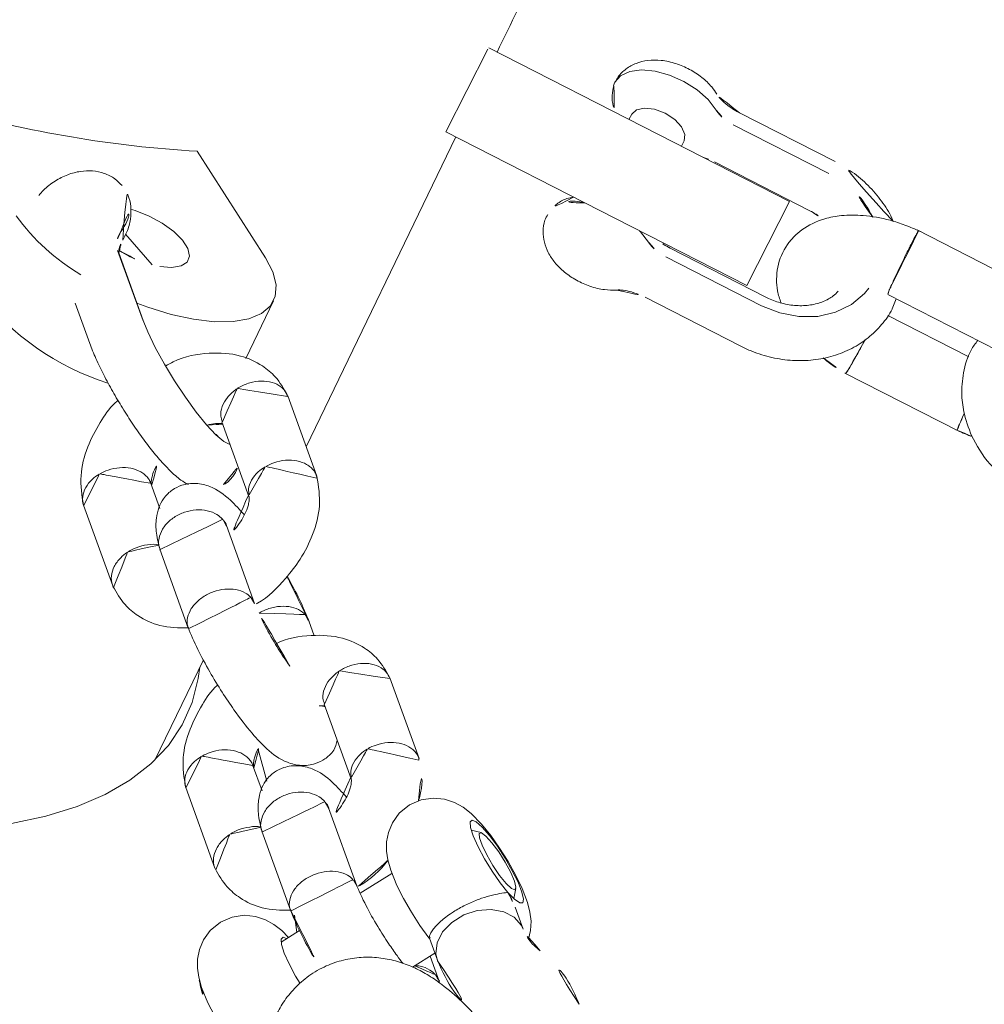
# Model space of a CAD drawing. Extents: x 5459245 to 5462690, y 5971016 to 5972523.
# Tile 115 of 136: x 5462451.6219 to 5462451.7037, y 5972213.2693 to 5972213.3528. Entities that reach past the tile are written whole.
import ezdxf

# ---------------------------------------------------------------- set-up
doc = ezdxf.new("R2010")
doc.units = 0
doc.layers.add('A_MAŁA ARCHITEKTURA', color=195, linetype='CONTINUOUS', lineweight=9)

# ---------------------------------------------------------------- blocks, each defined once
blk = doc.blocks.new('A$C43995eb0')
at = {"layer": 'A_MAŁA ARCHITEKTURA', "linetype": 'Continuous'}
for p, q in [((2171.12, -977.144), (2171.12, -987.994)), ((2184.718, -987.909), (2184.718, -977.059)), ((2177.119, -987.715), (2177.119, -977.246)), ((2178.719, -979.174), (2178.719, -986.907)), ((2178.044, -986.83), (2177.119, -986.906)), ((2239.193, -990.743), (2237.844, -992.189)), ((2237.234, -992.64), (2236.406, -992.86)), ((2246.415, -995), (2244.817, -996.711)), ((2243.486, -997.472), (2244.843, -996.019)), ((2169.123, -996.827), (2169.123, -1005.936)), ((2170.264, -996.827), (2170.264, -1005.936)), ((2173.805, -1005.936), (2173.805, -996.827)), ((2182.034, -996.827), (2182.034, -1005.936)), ((2182.857, -1005.936), (2182.857, -996.827)), ((2186.715, -1005.936), (2186.715, -996.827)), ((2246.325, -997.621), (2244.421, -996.471)), ((2233.517, -997.646), (2233.708, -998.482)), ((2181.894, -998.713), (2173.894, -998.713)), ((2173.894, -998.713), (2173.894, -1011.213)), ((2181.894, -998.713), (2181.894, -1011.213)), ((2240.035, -1002.807), (2242.747, -1004.444)), ((2230.313, -1005.195), (2225.347, -1010.513)), ((2242.34, -1004.974), (2237.523, -1010.133)), ((2248.174, -1007.72), (2246.973, -1008.558)), ((2247.935, -1007.575), (2249.514, -1008.528)), ((2173.894, -1009.027), (2173.386, -1009.027)), ((2229.862, -1014.466), (2234.457, -1009.545)), ((2241.879, -1014.259), (2246.748, -1009.045)), ((2173.894, -1011.213), (2173.894, -1027.392)), ((2181.894, -1011.213), (2181.894, -1027.398)), ((2173.386, -1014.027), (2173.894, -1014.027)), ((2237.905, -1015.806), (2235.855, -1017.703)), ((2238.804, -1015.811), (2237.203, -1017.526)), ((2241.503, -1021.708), (2246.469, -1016.39)), ((2225.073, -1017.853), (2224.153, -1018.838)), ((2212.92, -1023.82), (2207.954, -1029.138)), ((2224.947, -1023.599), (2220.13, -1028.757)), ((2240.623, -1025.092), (2231.172, -1025.306)), ((2211.109, -1025.76), (2181.894, -1026.42)), ((2181.894, -1027.398), (2174.024, -1027.398)), ((2212.468, -1033.091), (2217.063, -1028.17)), ((2224.486, -1032.884), (2229.355, -1027.67)), ((2206.75, -1033.753), (2201.334, -1033.875)), ((2221.411, -1034.436), (2219.809, -1036.151)), ((2224.11, -1040.333), (2229.076, -1035.015)), ((2192.966, -1045.416), (2198.397, -1036.135)), ((2203.545, -1047.593), (2207.715, -1043.128)), ((2207.849, -1042.958), (2203.68, -1047.423)), ((2207.849, -1042.958), (2207.715, -1043.128)), ((2203.296, -1044.432), (2202.007, -1047.615)), ((2209.152, -1048.774), (2211.646, -1046.104))]:
    blk.add_line(p, q, dxfattribs=at)
at = {"layer": 'A_MAŁA ARCHITEKTURA', "linetype": 'Continuous', "flags": 128}
for points in [[(2182.857, -996.827), (2182.699, -995.158), (2182.233, -993.572), (2181.483, -992.15), (2180.486, -990.963), (2179.292, -990.069), (2177.962, -989.515), (2177.396, -989.393)], [(2239.732, -989.938), (2238.988, -990.126), (2238.28, -990.453), (2237.645, -990.878), (2237.002, -991.443), (2236.152, -992.386), (2235.413, -993.36), (2234.657, -994.492), (2233.972, -995.645), (2233.366, -996.798), (2232.858, -997.936), (2232.452, -999.15), (2232.292, -999.993), (2232.264, -1000.813), (2232.401, -1001.701), (2232.756, -1002.606), (2233.355, -1003.446), (2234.174, -1004.122), (2235.207, -1004.578), (2236.186, -1004.727), (2237.076, -1004.656), (2237.865, -1004.425), (2238.557, -1004.079), (2239.185, -1003.634), (2239.846, -1003.025), (2240.765, -1001.963), (2241.49, -1000.972), (2242.228, -999.835), (2242.896, -998.68), (2243.479, -997.531), (2243.525, -997.426), (2243.525, -997.426)], [(2244.885, -995.973), (2244.413, -996.373), (2243.534, -996.705), (2242.507, -996.712), (2241.432, -996.392), (2240.414, -995.778), (2239.554, -994.929), (2238.934, -993.929), (2238.617, -992.875), (2238.632, -991.87), (2238.979, -991.014), (2239.117, -990.83)], [(2236.996, -993.312), (2237.262, -992.539), (2237.336, -992.014), (2237.211, -991.785), (2236.899, -991.872), (2236.428, -992.267), (2235.839, -992.934), (2235.185, -993.816), (2234.523, -994.832), (2233.913, -995.894), (2233.409, -996.906), (2233.056, -997.779), (2232.884, -998.436), (2232.91, -998.817), (2233.13, -998.889), (2233.526, -998.645), (2234.063, -998.108), (2234.691, -997.325), (2235.357, -996.365), (2236, -995.314), (2236.563, -994.266), (2236.996, -993.312)], [(2234.986, -996.356), (2234.435, -997.085), (2233.967, -997.572), (2233.644, -997.754), (2233.51, -997.604), (2233.584, -997.144), (2233.855, -996.435), (2234.286, -995.573), (2234.821, -994.675), (2235.385, -993.862), (2235.903, -993.243), (2236.306, -992.903), (2236.538, -992.886), (2236.569, -993.197), (2236.393, -993.791), (2236.036, -994.59), (2235.545, -995.486), (2234.986, -996.356)], [(2249.036, -1008.24), (2249.068, -1008.57), (2249.288, -1008.642), (2249.684, -1008.399), (2250.221, -1007.861), (2250.849, -1007.078), (2251.515, -1006.118), (2251.908, -1005.49)], [(2248.866, -1008.138), (2248.611, -1008.903), (2248.45, -1009.746), (2248.422, -1010.566), (2248.559, -1011.454), (2248.914, -1012.36), (2249.513, -1013.199), (2250.332, -1013.875), (2251.365, -1014.331), (2252.344, -1014.48), (2253.234, -1014.409), (2254.024, -1014.178), (2254.715, -1013.832), (2255.343, -1013.388), (2256.004, -1012.779), (2256.923, -1011.716), (2257.648, -1010.725), (2258.386, -1009.588), (2259.054, -1008.433), (2259.637, -1007.285), (2259.689, -1007.165), (2259.689, -1007.165)], [(2169.812, -1007.8), (2169.34, -1008.815), (2169.032, -1010.025), (2168.908, -1011.341), (2168.978, -1012.671), (2169.237, -1013.919), (2169.666, -1014.996), (2170.235, -1015.825), (2170.904, -1016.348), (2171.623, -1016.527), (2171.921, -1016.496)], [(2181.894, -1008.927), (2181.932, -1008.815), (2182.404, -1007.8)], [(2173.386, -1009.027), (2172.866, -1009.217), (2172.425, -1009.759), (2172.131, -1010.57), (2172.027, -1011.527)], [(2172.027, -1011.527), (2172.131, -1012.483), (2172.425, -1013.294), (2172.866, -1013.836), (2173.386, -1014.027)], [(2231.882, -1025.29), (2232.779, -1024.972), (2234.838, -1024.504), (2236.913, -1024.395), (2238.993, -1024.645), (2241.066, -1025.252), (2243.121, -1026.214), (2245.148, -1027.525), (2247.135, -1029.179), (2249.072, -1031.165), (2250.949, -1033.475)], [(2207.715, -1043.128), (2208.532, -1042.176), (2209.417, -1041.007), (2210.324, -1039.677), (2211.208, -1038.254), (2212.025, -1036.808), (2212.734, -1035.414), (2213.299, -1034.139), (2213.691, -1033.049), (2213.892, -1032.198), (2213.891, -1031.629), (2213.869, -1031.56)], [(2198.397, -1036.135), (2199.174, -1035.045), (2200.025, -1034.3), (2200.925, -1033.922), (2201.846, -1033.922), (2202.76, -1034.3), (2203.639, -1035.045), (2204.457, -1036.135), (2205.188, -1037.535), (2205.811, -1039.204), (2206.306, -1041.09), (2206.659, -1043.137), (2206.771, -1044.114)], [(2199.918, -1048.223), (2199.841, -1047.81), (2199.72, -1046.55), (2199.752, -1045.276), (2199.935, -1044.091), (2200.254, -1043.091), (2200.684, -1042.357), (2201.189, -1041.947), (2201.729, -1041.897), (2202.26, -1042.208), (2202.739, -1042.858), (2203.127, -1043.791)]]:
    blk.add_lwpolyline(points, dxfattribs=at)
at = {"layer": 'A_MAŁA ARCHITEKTURA', "linetype": 'Continuous'}
for centre, radius, start, end in [((2178.545, -996.725), 8.281, 143.7863, 180.70608), ((2166.583, -1006.028), 3.683, 331.25071, 1.43248), ((2179.175, -1006.028), 3.683, 331.25071, 1.43248), ((2250.685, -1006.764), 8.097, 306.84783, 329.53976), ((2184.832, -1013.611), 2.982, 189.94496, 257.86994), ((2192.061, -1046.895), 22.186, 334.50262, 9.55378), ((2193.691, -1046.557), 9.833, 354.90351, 16.33624), ((2102.589, -1085.094), 98.703, 11.21884, 23.70276), ((2201.353, -1051.331), 3.31, 78.89814, 151.37537), ((2202.231, -1046.136), 1.962, 262.95717, 312.03844), ((2188.608, -1048.324), 18.221, 332.95446, 356.54022)]:
    blk.add_arc(centre, radius, start, end, dxfattribs=at)
for points, knots in [([(2177.119, -979.14), (2177.45, -979.196), (2178.445, -979.363), (2180.103, -979.029), (2181.841, -978.321), (2183.417, -977.217), (2184.947, -975.569), (2186.364, -973.007), (2186.646, -970.866), (2186.798, -969.717)], [0, 0, 0, 0, 0.068982, 0.207139, 0.339136, 0.448052, 0.596575, 0.783547, 1, 1, 1, 1]), ([(2184.724, -977.351), (2184.708, -976.883), (2184.69, -976.368), (2184.605, -975.868), (2184.597, -975.821)], [0, 0, 0, 0, 0.906855, 1, 1, 1, 1]), ([(2183.172, -977.329), (2183.362, -977.321), (2183.775, -977.306), (2184.084, -977.287), (2184.23, -977.277), (2184.237, -977.277)], [0, 0, 0, 0, 0.4449209, 0.972132, 1, 1, 1, 1]), ([(2184.707, -977.216), (2184.686, -977.226), (2184.648, -977.245), (2184.389, -977.266), (2184.245, -977.276), (2184.237, -977.277)], [0, 0, 0, 0, 0.537657, 0.976783, 1, 1, 1, 1]), ([(2242.705, -983.602), (2242.167, -984.249), (2240.937, -985.729), (2240.451, -987.558), (2240.178, -988.587)], [0, 0, 0, 0, 0.43689, 1, 1, 1, 1]), ([(2186.715, -996.827), (2186.706, -996.483), (2186.681, -995.541), (2186.41, -994.017), (2185.834, -992.327), (2184.991, -990.777), (2183.913, -989.421), (2182.632, -988.311), (2181.194, -987.475), (2179.656, -986.991), (2178.584, -986.784), (2178.051, -986.829), (2178.044, -986.83)], [0, 0, 0, 0, 0.067339, 0.184734, 0.302491, 0.420348, 0.538013, 0.655054, 0.770996, 0.885516, 0.998621, 1, 1, 1, 1]), ([(2171.114, -987.702), (2171.14, -988.167), (2171.191, -989.08), (2171.475, -990.762), (2172.017, -992.556), (2172.866, -994.204), (2173.984, -995.646), (2175.149, -996.551), (2176.368, -997.052), (2177.625, -997.337), (2178.976, -997.243), (2180.276, -996.728), (2181.157, -996.2), (2181.64, -995.705), (2181.888, -995.451)], [0, 0, 0, 0, 0.069792, 0.136999, 0.258066, 0.361128, 0.445341, 0.577169, 0.628774, 0.68294, 0.810087, 0.871708, 0.934206, 1, 1, 1, 1]), ([(2171.13, -987.837), (2171.157, -987.846), (2171.212, -987.865), (2171.706, -987.883), (2172.331, -987.888), (2173.072, -987.886), (2173.902, -987.876), (2174.924, -987.852), (2175.854, -987.82), (2176.376, -987.793), (2176.6, -987.779), (2176.63, -987.777), (2176.638, -987.776)], [0, 0, 0, 0, 0.123182, 0.254845, 0.386483, 0.451585, 0.583206, 0.714833, 0.846507, 0.978181, 0.994741, 1, 1, 1, 1]), ([(2177.077, -987.714), (2177.086, -987.72), (2177.108, -987.737), (2176.875, -987.759), (2176.675, -987.774), (2176.645, -987.776), (2176.638, -987.776)], [0, 0, 0, 0, 0.33351, 0.905182, 0.97717, 1, 1, 1, 1]), ([(2181.422, -987.676), (2181.575, -987.678), (2182.061, -987.686), (2182.886, -987.711), (2183.683, -987.743), (2184.084, -987.766), (2184.23, -987.776), (2184.237, -987.776)], [0, 0, 0, 0, 0.140983, 0.448179, 0.755523, 0.987726, 1, 1, 1, 1]), ([(2184.708, -987.837), (2184.687, -987.827), (2184.649, -987.809), (2184.389, -987.787), (2184.245, -987.777), (2184.237, -987.776)], [0, 0, 0, 0, 0.5399856, 0.9769002, 1, 1, 1, 1]), ([(2184.426, -990.149), (2184.486, -989.871), (2184.662, -989.048), (2184.701, -988.192), (2184.727, -987.624)], [0, 0, 0, 0, 0.3375462, 1, 1, 1, 1]), ([(2240.173, -988.617), (2240.065, -989.064), (2239.872, -989.861), (2239.36, -990.519), (2239.136, -990.808)], [0, 0, 0, 0, 0.561374, 1, 1, 1, 1]), ([(2171.391, -990.145), (2171.329, -990.213), (2170.892, -990.693), (2170.28, -991.786), (2169.607, -993.385), (2169.199, -995.094), (2169.148, -996.257), (2169.123, -996.827)], [0, 0, 0, 0, 0.039663, 0.279895, 0.52222, 0.766138, 1, 1, 1, 1]), ([(2244.884, -995.974), (2245.498, -995.197), (2246.844, -993.495), (2247.385, -991.429), (2247.678, -990.306)], [0, 0, 0, 0, 0.456597, 1, 1, 1, 1]), ([(2247.981, -989.858), (2247.855, -990.184), (2247.461, -991.207), (2246.902, -992.922), (2246.479, -994.723), (2246.293, -996.367), (2246.293, -997.747), (2246.48, -999.146), (2246.887, -1000.546), (2247.537, -1001.899), (2248.429, -1003.145), (2249.581, -1004.261), (2250.951, -1005.155), (2252.455, -1005.76), (2253.953, -1006.062), (2255.399, -1006.104), (2256.766, -1005.926), (2258.038, -1005.566), (2259.22, -1005.057), (2260.351, -1004.404), (2261.522, -1003.558), (2262.796, -1002.443), (2264.14, -1001.064), (2265.542, -999.445), (2266.918, -997.7), (2268.242, -995.895), (2269.083, -994.656), (2269.469, -994.087)], [0, 0, 0, 0, 0.0267957, 0.0841784, 0.1485793, 0.1870779, 0.2226605, 0.2565406, 0.2898498, 0.3230708, 0.3563578, 0.3897381, 0.4265446, 0.4611932, 0.4940496, 0.5256818, 0.5566081, 0.5874283, 0.6190336, 0.652974, 0.6920683, 0.7415305, 0.7990579, 0.8508729, 0.9049691, 0.9563408, 1, 1, 1, 1]), ([(2178.803, -991.592), (2178.986, -991.644), (2179.446, -991.777), (2180.178, -992.289), (2180.929, -993.098), (2181.53, -994.159), (2181.91, -995.341), (2182.027, -996.257), (2182.033, -996.744), (2182.034, -996.827)], [0, 0, 0, 0, 0.112096, 0.281228, 0.461328, 0.635479, 0.806754, 0.96721, 1, 1, 1, 1]), ([(2236.996, -993.312), (2236.999, -993.309), (2237.107, -993.134), (2237.359, -992.734), (2237.691, -992.407), (2237.879, -992.222)], [0, 0, 0, 0, 0.008823, 0.438185, 1, 1, 1, 1]), ([(2243.432, -997.427), (2243.43, -997.46), (2243.425, -997.567), (2242.886, -997.591), (2241.986, -997.378), (2241.081, -996.97), (2240.26, -996.5), (2239.478, -995.967), (2238.611, -995.233), (2237.891, -994.495), (2237.344, -993.816), (2237.104, -993.458), (2237.014, -993.335), (2236.997, -993.313), (2236.996, -993.312)], [0, 0, 0, 0, 0.053826, 0.176168, 0.29922, 0.405275, 0.442931, 0.53679, 0.630492, 0.728184, 0.837715, 0.96509, 0.998991, 1, 1, 1, 1]), ([(2173.805, -996.827), (2173.807, -996.623), (2173.814, -996.167), (2173.912, -995.728), (2173.966, -995.485)], [0, 0, 0, 0, 0.444646, 1, 1, 1, 1]), ([(2246.137, -997.507), (2246.072, -997.369), (2245.869, -996.937), (2245.843, -996.265), (2245.947, -995.784), (2246.027, -995.589), (2246.031, -995.579)], [0, 0, 0, 0, 0.208553, 0.64936, 0.982396, 1, 1, 1, 1]), ([(2246.362, -995.057), (2246.242, -995.212), (2246.117, -995.376), (2246.035, -995.569), (2246.031, -995.579)], [0, 0, 0, 0, 0.949785, 1, 1, 1, 1]), ([(2246.424, -998.481), (2246.423, -998.484), (2246.328, -998.698), (2246.012, -999.343), (2245.427, -1000.454), (2244.552, -1001.94), (2243.4, -1003.686), (2242.648, -1004.593), (2242.241, -1005.086)], [0, 0, 0, 0, 0.001385, 0.114965, 0.267788, 0.466871, 0.710958, 1, 1, 1, 1]), ([(2233.541, -1003.599), (2233.167, -1003.674), (2231.88, -1003.933), (2230.975, -1004.658), (2230.333, -1005.173)], [0, 0, 0, 0, 0.290143, 1, 1, 1, 1]), ([(2242.291, -1004.837), (2242.258, -1004.815), (2241.369, -1004.2), (2240.259, -1003.799), (2239.217, -1003.615), (2239.208, -1003.613)], [0, 0, 0, 0, 0.036001, 0.991548, 1, 1, 1, 1]), ([(2246.709, -1009.091), (2247.132, -1008.587), (2247.942, -1007.623), (2249.101, -1005.962), (2249.748, -1004.893), (2250.005, -1004.47)], [0, 0, 0, 0, 0.398185, 0.761174, 1, 1, 1, 1]), ([(2230.444, -1005.132), (2230.351, -1005.197), (2230.157, -1005.333), (2229.983, -1005.658), (2229.853, -1006.019), (2229.78, -1006.557), (2229.872, -1007.299), (2230.271, -1008.193), (2230.861, -1008.924), (2231.335, -1009.303), (2231.554, -1009.444), (2231.566, -1009.451)], [0, 0, 0, 0, 0.079078, 0.16535, 0.251615, 0.33788, 0.51229, 0.686719, 0.861213, 0.993031, 1, 1, 1, 1]), ([(2246.76, -1008.979), (2246.721, -1009.039), (2246.551, -1009.304), (2245.995, -1009.539), (2245.177, -1009.622), (2244.419, -1009.431), (2243.837, -1009.151), (2243.422, -1008.882), (2242.907, -1008.454), (2242.364, -1007.803), (2241.959, -1006.932), (2241.854, -1006.14), (2241.945, -1005.68), (2242.016, -1005.495), (2242.019, -1005.486)], [0, 0, 0, 0, 0.034149, 0.150843, 0.267523, 0.384181, 0.441871, 0.499557, 0.557242, 0.673869, 0.79051, 0.907194, 0.99534, 1, 1, 1, 1]), ([(2242.323, -1004.993), (2242.213, -1005.139), (2242.096, -1005.293), (2242.023, -1005.477), (2242.019, -1005.486)], [0, 0, 0, 0, 0.949773, 1, 1, 1, 1]), ([(2169.123, -1005.936), (2169.119, -1006.096), (2169.109, -1006.568), (2168.996, -1007.315), (2168.78, -1008), (2168.64, -1008.257), (2168.581, -1008.365)], [0, 0, 0, 0, 0.15853, 0.47105, 0.776177, 1, 1, 1, 1]), ([(2173.894, -1006.945), (2173.88, -1006.878), (2173.814, -1006.57), (2173.809, -1006.214), (2173.805, -1005.936)], [0, 0, 0, 0, 0.217703, 1, 1, 1, 1]), ([(2182.034, -1005.936), (2182.031, -1006.095), (2182.022, -1006.554), (2181.945, -1006.976), (2181.894, -1007.251)], [0, 0, 0, 0, 0.346752, 1, 1, 1, 1]), ([(2187.258, -1008.365), (2187.218, -1008.294), (2187.105, -1008.096), (2186.907, -1007.558), (2186.746, -1006.783), (2186.725, -1006.212), (2186.715, -1005.936)], [0, 0, 0, 0, 0.154019, 0.432433, 0.72667, 1, 1, 1, 1]), ([(2168.581, -1008.365), (2168.462, -1008.584), (2168.16, -1009.137), (2167.865, -1010.154), (2167.728, -1011.389), (2167.817, -1012.666), (2168.131, -1013.859), (2168.649, -1014.876), (2169.331, -1015.673), (2170.154, -1016.219), (2170.951, -1016.517), (2171.454, -1016.492), (2171.636, -1016.483)], [0, 0, 0, 0, 0.073708, 0.186633, 0.302134, 0.419197, 0.540581, 0.652711, 0.755088, 0.851752, 0.946536, 1, 1, 1, 1]), ([(2184.202, -1016.483), (2184.385, -1016.492), (2184.894, -1016.516), (2185.679, -1016.22), (2186.467, -1015.7), (2187.106, -1014.983), (2187.608, -1014.086), (2187.953, -1013.005), (2188.107, -1011.784), (2188.037, -1010.51), (2187.767, -1009.337), (2187.417, -1008.67), (2187.258, -1008.365)], [0, 0, 0, 0, 0.053823, 0.149819, 0.241475, 0.334861, 0.435242, 0.54535, 0.660751, 0.777574, 0.898397, 1, 1, 1, 1]), ([(2234.333, -1009.587), (2234.202, -1009.686), (2233.873, -1009.936), (2233.133, -1010.016), (2232.321, -1009.856), (2231.797, -1009.598), (2231.577, -1009.458), (2231.566, -1009.451)], [0, 0, 0, 0, 0.190958, 0.480282, 0.769746, 0.98844, 1, 1, 1, 1]), ([(2234.36, -1009.625), (2234.402, -1009.588), (2234.526, -1009.478), (2234.791, -1009.36), (2235.253, -1009.227), (2235.875, -1009.159), (2236.658, -1009.195), (2237.413, -1009.313), (2237.886, -1009.46), (2238.092, -1009.524)], [0, 0, 0, 0, 0.072414, 0.216217, 0.353667, 0.545884, 0.719226, 0.878096, 1, 1, 1, 1]), ([(2236.029, -1009.182), (2235.821, -1009.731), (2235.341, -1010.997), (2235.09, -1012.514), (2235.443, -1014.061), (2236.083, -1015.012), (2236.813, -1015.552), (2237.423, -1015.821), (2238.289, -1016.024), (2239.449, -1015.861), (2240.848, -1015.172), (2241.6, -1014.496), (2241.991, -1014.146)], [0, 0, 0, 0, 0.133921, 0.30894, 0.402338, 0.492137, 0.558021, 0.594355, 0.646578, 0.798177, 0.895338, 1, 1, 1, 1]), ([(2246.507, -1016.348), (2246.849, -1015.823), (2247.456, -1014.89), (2247.836, -1013.171), (2247.782, -1011.142), (2247.106, -1009.781), (2246.743, -1009.05)], [0, 0, 0, 0, 0.244187, 0.433875, 0.695709, 1, 1, 1, 1]), ([(2225.31, -1010.556), (2224.968, -1011.08), (2224.361, -1012.013), (2223.976, -1013.732), (2224.066, -1015.846), (2225.102, -1018.168), (2226.296, -1019.848), (2227.198, -1020.468), (2227.198, -1020.468)], [0, 0, 0, 0, 0.17444, 0.309947, 0.496994, 0.737524, 0.999847, 1, 1, 1, 1]), ([(2225.4, -1010.493), (2225.266, -1010.652), (2225.051, -1010.908), (2224.894, -1011.499), (2224.898, -1012.204), (2225.217, -1013.087), (2225.805, -1013.899), (2226.369, -1014.362), (2226.701, -1014.563), (2226.748, -1014.591), (2226.76, -1014.597)], [0, 0, 0, 0, 0.149947, 0.240148, 0.422515, 0.60489, 0.78733, 0.969769, 0.992713, 1, 1, 1, 1]), ([(2241.892, -1014.203), (2241.862, -1014.249), (2241.686, -1014.509), (2241.122, -1014.754), (2240.283, -1014.863), (2239.514, -1014.683), (2238.929, -1014.406), (2238.515, -1014.137), (2238.005, -1013.703), (2237.475, -1013.039), (2237.094, -1012.141), (2237.018, -1011.318), (2237.13, -1010.836), (2237.21, -1010.642), (2237.214, -1010.632)], [0, 0, 0, 0, 0.024876, 0.14269, 0.260491, 0.378269, 0.436513, 0.494752, 0.552991, 0.670738, 0.788498, 0.906303, 0.995295, 1, 1, 1, 1]), ([(2237.566, -1010.094), (2237.559, -1010.099), (2237.391, -1010.216), (2237.3, -1010.429), (2237.218, -1010.622), (2237.214, -1010.632)], [0, 0, 0, 0, 0.0406448, 0.9518354, 1, 1, 1, 1]), ([(2229.315, -1027.715), (2229.74, -1027.212), (2230.551, -1026.249), (2231.803, -1024.434), (2232.879, -1022.694), (2233.945, -1020.766), (2234.836, -1018.9), (2235.539, -1016.921), (2235.814, -1015.368), (2235.458, -1013.822), (2234.818, -1012.872), (2234.088, -1012.33), (2233.477, -1012.067), (2232.888, -1011.898), (2232.391, -1012.007), (2232.097, -1012.072)], [0, 0, 0, 0, 0.106961, 0.204468, 0.292468, 0.370884, 0.49201, 0.590123, 0.711977, 0.777004, 0.839524, 0.885395, 0.910692, 0.947051, 1, 1, 1, 1]), ([(2229.835, -1014.439), (2229.719, -1014.563), (2229.431, -1014.872), (2228.712, -1015.078), (2227.818, -1015.048), (2227.159, -1014.813), (2226.819, -1014.631), (2226.771, -1014.604), (2226.76, -1014.597)], [0, 0, 0, 0, 0.174495, 0.435165, 0.695908, 0.956738, 0.989584, 1, 1, 1, 1]), ([(2230.177, -1014.781), (2230.158, -1014.744), (2230.078, -1014.588), (2230.056, -1014.524), (2230.014, -1014.444), (2229.994, -1014.391), (2229.987, -1014.335), (2230.002, -1014.311), (2230.003, -1014.308)], [0, 0, 0, 0, 0.085215, 0.361953, 0.542405, 0.746466, 0.972217, 1, 1, 1, 1]), ([(2241.602, -1014.466), (2241.604, -1014.475), (2241.645, -1014.77), (2242.004, -1015.363), (2242.597, -1016.061), (2243.095, -1016.418), (2243.324, -1016.549), (2243.335, -1016.556)], [0, 0, 0, 0, 0.0110879, 0.3647358, 0.718555, 0.9858699, 1, 1, 1, 1]), ([(2171.932, -1016.475), (2172.2, -1016.406), (2172.77, -1016.26), (2173.438, -1015.82), (2173.766, -1015.436), (2173.894, -1015.286)], [0, 0, 0, 0, 0.351036, 0.745604, 1, 1, 1, 1]), ([(2181.894, -1015.217), (2182.015, -1015.37), (2182.338, -1015.776), (2183.025, -1016.241), (2183.621, -1016.404), (2183.902, -1016.481)], [0, 0, 0, 0, 0.241454, 0.643654, 1, 1, 1, 1]), ([(2246.565, -1016.253), (2246.517, -1016.32), (2246.322, -1016.591), (2245.799, -1016.912), (2244.968, -1017.064), (2244.119, -1016.927), (2243.577, -1016.692), (2243.347, -1016.562), (2243.335, -1016.556)], [0, 0, 0, 0, 0.079039, 0.32163, 0.564249, 0.806958, 0.990306, 1, 1, 1, 1]), ([(2237.391, -1017.331), (2237.37, -1017.35), (2237.266, -1017.44), (2237.024, -1017.543), (2236.562, -1017.676), (2235.976, -1017.748), (2235.454, -1017.711), (2235.225, -1017.695)], [0, 0, 0, 0, 0.054711, 0.272729, 0.481116, 0.772534, 1, 1, 1, 1]), ([(2237.268, -1017.496), (2237.227, -1017.527), (2237.087, -1017.631), (2236.951, -1017.908), (2236.818, -1018.267), (2236.746, -1018.806), (2236.837, -1019.548), (2237.236, -1020.443), (2237.826, -1021.175), (2238.299, -1021.554), (2238.519, -1021.695), (2238.53, -1021.702)], [0, 0, 0, 0, 0.037584, 0.12774, 0.217881, 0.308022, 0.490268, 0.672555, 0.85493, 0.992717, 1, 1, 1, 1]), ([(2224.192, -1018.793), (2223.77, -1019.299), (2222.962, -1020.266), (2222.057, -1021.532), (2221.652, -1022.189), (2221.641, -1022.207)], [0, 0, 0, 0, 0.516172, 0.986719, 1, 1, 1, 1]), ([(2224.145, -1018.909), (2224.045, -1019.01), (2223.923, -1019.132), (2223.851, -1019.302), (2223.836, -1019.341), (2223.832, -1019.35)], [0, 0, 0, 0, 0.778378, 0.946578, 1, 1, 1, 1]), ([(2228.321, -1018.515), (2228.241, -1018.668), (2227.912, -1019.298), (2227.154, -1020.566), (2226.008, -1022.31), (2225.256, -1023.218), (2224.848, -1023.71)], [0, 0, 0, 0, 0.0800927, 0.3302086, 0.6368646, 1, 1, 1, 1]), ([(2225.488, -1022.899), (2225.371, -1022.822), (2224.978, -1022.563), (2224.396, -1021.969), (2223.89, -1021.124), (2223.664, -1020.247), (2223.72, -1019.675), (2223.813, -1019.398), (2223.828, -1019.359), (2223.832, -1019.35)], [0, 0, 0, 0, 0.091208, 0.309294, 0.527398, 0.745564, 0.963803, 0.991285, 1, 1, 1, 1]), ([(2224.897, -1023.462), (2224.865, -1023.439), (2223.976, -1022.823), (2222.195, -1022.28), (2219.705, -1021.801), (2217.347, -1021.824), (2214.872, -1022.384), (2213.602, -1023.313), (2212.939, -1023.798)], [0, 0, 0, 0, 0.008759, 0.241252, 0.392739, 0.570458, 0.775713, 1, 1, 1, 1]), ([(2232.511, -1023.258), (2232.534, -1023.267), (2233.199, -1023.529), (2234.736, -1023.681), (2237.07, -1023.719), (2239.553, -1023.139), (2240.821, -1022.214), (2241.484, -1021.73)], [0, 0, 0, 0, 0.007236, 0.205445, 0.437976, 0.706538, 1, 1, 1, 1]), ([(2241.53, -1021.674), (2241.524, -1021.682), (2241.368, -1021.887), (2240.904, -1022.143), (2240.105, -1022.275), (2239.283, -1022.105), (2238.761, -1021.849), (2238.541, -1021.709), (2238.53, -1021.702)], [0, 0, 0, 0, 0.010467, 0.27112, 0.531804, 0.792584, 0.989585, 1, 1, 1, 1]), ([(2213.051, -1023.757), (2212.958, -1023.822), (2212.764, -1023.957), (2212.59, -1024.282), (2212.46, -1024.643), (2212.387, -1025.182), (2212.478, -1025.923), (2212.878, -1026.818), (2213.468, -1027.549), (2213.942, -1027.928), (2214.161, -1028.069), (2214.172, -1028.076)], [0, 0, 0, 0, 0.079078, 0.16535, 0.251615, 0.33788, 0.51229, 0.686719, 0.861213, 0.993031, 1, 1, 1, 1]), ([(2224.93, -1023.617), (2224.819, -1023.764), (2224.703, -1023.917), (2224.63, -1024.101), (2224.626, -1024.11)], [0, 0, 0, 0, 0.949773, 1, 1, 1, 1]), ([(2229.367, -1027.604), (2229.328, -1027.664), (2229.158, -1027.928), (2228.602, -1028.164), (2227.784, -1028.246), (2227.026, -1028.055), (2226.444, -1027.775), (2226.029, -1027.507), (2225.514, -1027.078), (2224.971, -1026.428), (2224.566, -1025.557), (2224.461, -1024.765), (2224.552, -1024.305), (2224.623, -1024.12), (2224.626, -1024.11)], [0, 0, 0, 0, 0.034149, 0.150843, 0.267523, 0.384181, 0.441871, 0.499557, 0.557242, 0.673869, 0.79051, 0.907194, 0.99534, 1, 1, 1, 1]), ([(2173.894, -1026.595), (2168.52, -1026.708), (2151.239, -1027.073), (2122.048, -1027.456), (2086.95, -1027.624), (2060.493, -1027.526), (2045.945, -1027.384), (2042.679, -1027.352)], [0, 0, 0, 0, 0.1228993, 0.3951475, 0.6673964, 0.925317, 1, 1, 1, 1]), ([(2216.94, -1028.211), (2216.809, -1028.311), (2216.48, -1028.561), (2215.739, -1028.641), (2214.928, -1028.481), (2214.404, -1028.223), (2214.183, -1028.083), (2214.172, -1028.076)], [0, 0, 0, 0, 0.190958, 0.480282, 0.769746, 0.98844, 1, 1, 1, 1]), ([(2216.967, -1028.25), (2217.008, -1028.213), (2217.132, -1028.102), (2217.398, -1027.984), (2217.86, -1027.852), (2218.482, -1027.784), (2219.265, -1027.82), (2220.02, -1027.938), (2220.493, -1028.085), (2220.698, -1028.149)], [0, 0, 0, 0, 0.072414, 0.216217, 0.353667, 0.545884, 0.719226, 0.878096, 1, 1, 1, 1]), ([(2218.635, -1027.807), (2218.427, -1028.355), (2217.948, -1029.622), (2217.696, -1031.139), (2218.049, -1032.686), (2218.69, -1033.637), (2219.42, -1034.177), (2220.03, -1034.445), (2220.895, -1034.649), (2222.056, -1034.486), (2223.455, -1033.797), (2224.207, -1033.121), (2224.597, -1032.77)], [0, 0, 0, 0, 0.133921, 0.30894, 0.402338, 0.492137, 0.558021, 0.594355, 0.646578, 0.798177, 0.895338, 1, 1, 1, 1]), ([(2229.113, -1034.972), (2229.455, -1034.448), (2230.063, -1033.515), (2230.442, -1031.796), (2230.389, -1029.766), (2229.713, -1028.406), (2229.35, -1027.675)], [0, 0, 0, 0, 0.244187, 0.433875, 0.695709, 1, 1, 1, 1]), ([(2220.173, -1028.719), (2220.166, -1028.724), (2219.997, -1028.841), (2219.907, -1029.054), (2219.825, -1029.247), (2219.821, -1029.257)], [0, 0, 0, 0, 0.0406448, 0.9518354, 1, 1, 1, 1]), ([(2207.916, -1029.18), (2207.575, -1029.705), (2206.968, -1030.637), (2206.582, -1032.357), (2206.675, -1034.468), (2207.695, -1036.805), (2209.08, -1038.633), (2210.203, -1039.372), (2210.408, -1039.507)], [0, 0, 0, 0, 0.1648, 0.292819, 0.469528, 0.696766, 0.944592, 1, 1, 1, 1]), ([(2208.007, -1029.117), (2207.873, -1029.277), (2207.658, -1029.532), (2207.5, -1030.124), (2207.504, -1030.829), (2207.824, -1031.712), (2208.411, -1032.524), (2208.976, -1032.987), (2209.307, -1033.188), (2209.355, -1033.216), (2209.367, -1033.222)], [0, 0, 0, 0, 0.149947, 0.240148, 0.422515, 0.60489, 0.78733, 0.969769, 0.992713, 1, 1, 1, 1]), ([(2224.499, -1032.828), (2224.468, -1032.873), (2224.293, -1033.134), (2223.729, -1033.378), (2222.89, -1033.488), (2222.121, -1033.308), (2221.536, -1033.031), (2221.121, -1032.761), (2220.611, -1032.328), (2220.082, -1031.663), (2219.701, -1030.766), (2219.625, -1029.943), (2219.736, -1029.461), (2219.816, -1029.266), (2219.821, -1029.257)], [0, 0, 0, 0, 0.024876, 0.14269, 0.260491, 0.378269, 0.436513, 0.494752, 0.552991, 0.670738, 0.788498, 0.906303, 0.995295, 1, 1, 1, 1]), ([(2217.148, -1030.553), (2217.111, -1030.523), (2216.836, -1030.3), (2216.205, -1030.148), (2215.556, -1030.095), (2215.252, -1030.169), (2215.18, -1030.187)], [0, 0, 0, 0, 0.068069, 0.496628, 0.878962, 1, 1, 1, 1]), ([(2212.442, -1033.064), (2212.326, -1033.188), (2212.038, -1033.497), (2211.319, -1033.702), (2210.424, -1033.673), (2209.766, -1033.437), (2209.426, -1033.256), (2209.378, -1033.229), (2209.367, -1033.222)], [0, 0, 0, 0, 0.1744949, 0.4351647, 0.695908, 0.9567383, 0.9895838, 1, 1, 1, 1]), ([(2213.297, -1034.121), (2213.122, -1033.908), (2212.858, -1033.586), (2212.704, -1033.242), (2212.66, -1033.145), (2212.621, -1033.07), (2212.6, -1033.016), (2212.594, -1032.96), (2212.609, -1032.936), (2212.61, -1032.933)], [0, 0, 0, 0, 0.244508, 0.369952, 0.560552, 0.684836, 0.825381, 0.980865, 1, 1, 1, 1]), ([(2213.708, -1032.807), (2213.708, -1032.804), (2213.708, -1032.794), (2213.694, -1032.927), (2213.644, -1033.091), (2213.636, -1033.116)], [0, 0, 0, 0, 0.285595, 0.890849, 1, 1, 1, 1]), ([(2224.209, -1033.091), (2224.21, -1033.1), (2224.252, -1033.394), (2224.611, -1033.988), (2225.203, -1034.685), (2225.702, -1035.042), (2225.931, -1035.174), (2225.942, -1035.181)], [0, 0, 0, 0, 0.0110879, 0.3647358, 0.718555, 0.9858699, 1, 1, 1, 1]), ([(2211.646, -1046.104), (2211.794, -1045.941), (2212.239, -1045.451), (2213.004, -1044.497), (2213.931, -1043.215), (2214.831, -1041.85), (2215.685, -1040.44), (2216.471, -1039.023), (2217.163, -1037.642), (2217.744, -1036.331), (2218.191, -1035.089), (2218.46, -1034.115), (2218.499, -1033.473), (2218.513, -1033.237)], [0, 0, 0, 0, 0.050978, 0.153646, 0.251623, 0.347354, 0.442281, 0.537199, 0.632602, 0.729398, 0.829347, 0.937276, 1, 1, 1, 1]), ([(2229.172, -1034.878), (2229.124, -1034.945), (2228.929, -1035.215), (2228.405, -1035.537), (2227.575, -1035.689), (2226.726, -1035.552), (2226.183, -1035.317), (2225.954, -1035.187), (2225.942, -1035.181)], [0, 0, 0, 0, 0.079039, 0.32163, 0.564249, 0.806958, 0.990306, 1, 1, 1, 1]), ([(2219.998, -1035.956), (2219.977, -1035.974), (2219.873, -1036.065), (2219.631, -1036.168), (2219.17, -1036.301), (2218.553, -1036.374), (2217.995, -1036.334), (2217.731, -1036.315)], [0, 0, 0, 0, 0.052894, 0.263673, 0.465139, 0.74688, 1, 1, 1, 1]), ([(2219.875, -1036.121), (2219.834, -1036.152), (2219.694, -1036.255), (2219.558, -1036.533), (2219.425, -1036.891), (2219.353, -1037.431), (2219.444, -1038.172), (2219.843, -1039.067), (2220.432, -1039.799), (2220.906, -1040.178), (2221.125, -1040.32), (2221.137, -1040.327)], [0, 0, 0, 0, 0.037584, 0.12774, 0.217881, 0.308022, 0.490268, 0.672555, 0.85493, 0.992717, 1, 1, 1, 1]), ([(2214.86, -1041.782), (2214.969, -1041.826), (2215.718, -1042.129), (2217.341, -1042.313), (2219.677, -1042.342), (2222.16, -1041.765), (2223.428, -1040.839), (2224.09, -1040.355)], [0, 0, 0, 0, 0.0328311, 0.2259294, 0.4524662, 0.7141038, 1, 1, 1, 1]), ([(2224.137, -1040.299), (2224.131, -1040.307), (2223.975, -1040.512), (2223.511, -1040.768), (2222.712, -1040.9), (2221.89, -1040.73), (2221.368, -1040.473), (2221.148, -1040.334), (2221.137, -1040.327)], [0, 0, 0, 0, 0.010467, 0.27112, 0.531804, 0.792584, 0.989585, 1, 1, 1, 1]), ([(2202.557, -1047.607), (2202.297, -1047.603), (2201.653, -1047.594), (2200.673, -1047.798), (2199.713, -1048.266), (2199.038, -1048.791), (2198.787, -1049.204), (2198.713, -1049.325)], [0, 0, 0, 0, 0.1725136, 0.4278622, 0.6699695, 0.9033172, 1, 1, 1, 1]), ([(2203.681, -1047.422), (2203.682, -1047.421), (2203.688, -1047.415), (2203.563, -1047.5), (2203.151, -1047.611), (2202.74, -1047.608), (2202.557, -1047.607)], [0, 0, 0, 0, 0.082249, 0.406385, 0.736387, 1, 1, 1, 1]), ([(2198.468, -1049.767), (2198.372, -1050.035), (2198.162, -1050.623), (2198.192, -1051.596), (2198.459, -1052.58), (2198.976, -1053.499), (2199.727, -1054.335), (2200.701, -1055.035), (2201.636, -1055.503), (2202.24, -1055.626), (2202.436, -1055.666)], [0, 0, 0, 0, 0.107268, 0.23603, 0.362834, 0.493333, 0.63145, 0.77747, 0.928076, 1, 1, 1, 1])]:
    blk.add_open_spline(points, degree=3, knots=knots, dxfattribs=at)

msp = doc.modelspace()

# ---------------------------------------------------------------- block references
at = {"layer": 'A_MAŁA ARCHITEKTURA', "xscale": 0.001, "yscale": 0.001, "zscale": 0.001, "rotation": 242.9301705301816}
msp.add_blockref('A$C43995eb0', (5462453.565802, 5972214.818661), dxfattribs=at)

doc.saveas('drawing.dxf')
